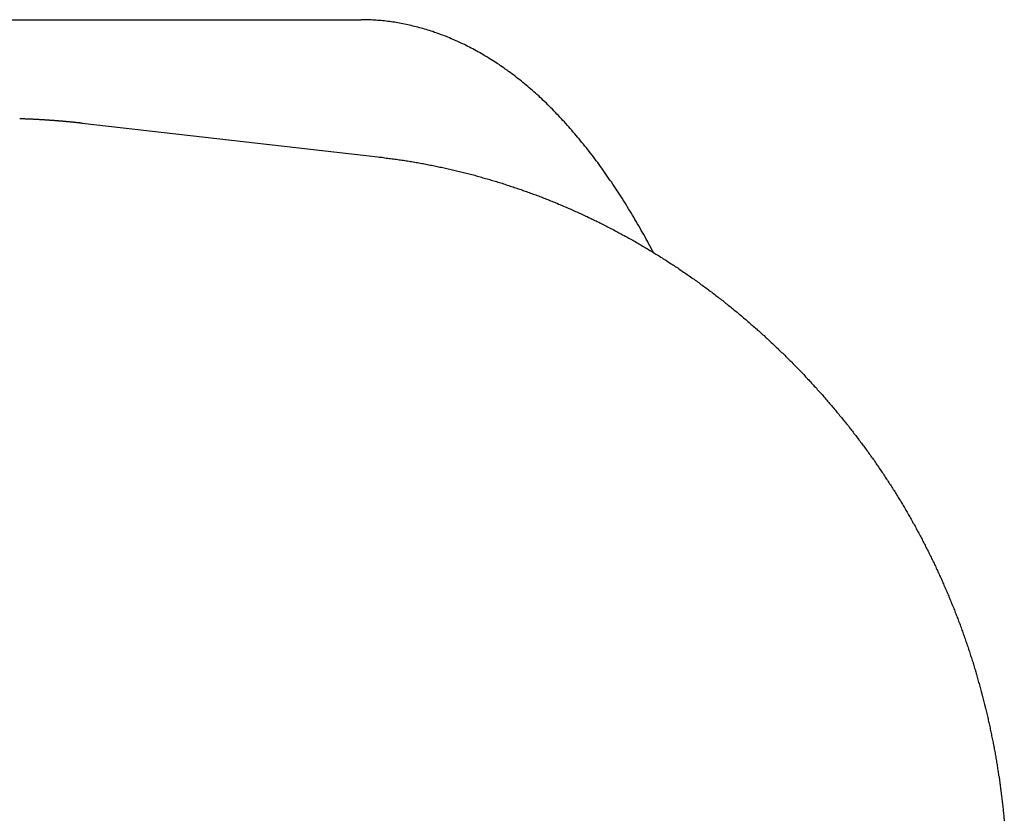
# Model space of a CAD drawing. Extents: x 668 to 3164, y 1007 to 2724.
# Tile 18 of 152: x 971.31 to 977.07, y 1753.92 to 1758.6. Entities that reach past the tile are written whole.
import ezdxf

# ---------------------------------------------------------------- set-up
doc = ezdxf.new("R2010")
doc.units = 0
doc.layers.add('KF_GRAVIS_12_RIGHT', color=7, linetype='CONTINUOUS')

# ---------------------------------------------------------------- blocks, each defined once
blk = doc.blocks.new('*U16')
at = {"layer": 'KF_GRAVIS_12_RIGHT'}
for p, q in [((140.8468, -494.5), (144.3803, -494.5)), ((142.7484, -495.106), (144.4776, -495.3026))]:
    blk.add_line(p, q, dxfattribs=at)
for points in [[(146.089, -495.862, 0), (146.082, -495.849, 0), (146.075, -495.836, 0), (146.068, -495.823, 0), (146.061, -495.809, 0), (146.054, -495.796, 0), (146.047, -495.783, 0), (146.04, -495.77, 0), (146.033, -495.757, 0), (146.025, -495.744, 0), (146.018, -495.732, 0), (146.011, -495.719, 0), (146.004, -495.706, 0), (145.996, -495.693, 0), (145.989, -495.681, 0), (145.981, -495.668, 0), (145.974, -495.655, 0), (145.967, -495.643, 0), (145.959, -495.63, 0), (145.952, -495.618, 0), (145.944, -495.606, 0), (145.936, -495.593, 0), (145.929, -495.581, 0), (145.921, -495.569, 0), (145.914, -495.557, 0), (145.906, -495.544, 0), (145.898, -495.532, 0), (145.89, -495.52, 0), (145.883, -495.508, 0), (145.875, -495.497, 0), (145.867, -495.485, 0), (145.859, -495.473, 0), (145.851, -495.461, 0), (145.843, -495.449, 0), (145.835, -495.438, 0), (145.827, -495.426, 0), (145.819, -495.415, 0), (145.811, -495.403, 0), (145.803, -495.392, 0), (145.795, -495.381, 0), (145.787, -495.369, 0), (145.779, -495.358, 0), (145.771, -495.347, 0), (145.763, -495.336, 0), (145.755, -495.325, 0), (145.746, -495.314, 0), (145.738, -495.303, 0), (145.73, -495.292, 0), (145.722, -495.281, 0), (145.713, -495.271, 0), (145.705, -495.26, 0), (145.697, -495.249, 0), (145.688, -495.239, 0), (145.68, -495.228, 0), (145.671, -495.218, 0), (145.663, -495.208, 0), (145.655, -495.197, 0), (145.646, -495.187, 0), (145.638, -495.177, 0), (145.629, -495.167, 0), (145.62, -495.157, 0), (145.612, -495.147, 0), (145.603, -495.137, 0), (145.595, -495.127, 0), (145.586, -495.118, 0), (145.577, -495.108, 0), (145.569, -495.098, 0), (145.56, -495.089, 0), (145.551, -495.079, 0), (145.542, -495.07, 0), (145.534, -495.061, 0), (145.525, -495.052, 0), (145.516, -495.042, 0), (145.507, -495.033, 0), (145.498, -495.024, 0), (145.489, -495.015, 0), (145.48, -495.006, 0), (145.471, -494.998, 0), (145.463, -494.989, 0), (145.454, -494.98, 0), (145.445, -494.972, 0), (145.436, -494.963, 0), (145.427, -494.955, 0), (145.418, -494.946, 0), (145.408, -494.938, 0), (145.399, -494.93, 0), (145.39, -494.922, 0), (145.381, -494.914, 0), (145.372, -494.906, 0), (145.363, -494.898, 0), (145.354, -494.89, 0), (145.344, -494.882, 0), (145.335, -494.875, 0), (145.326, -494.867, 0), (145.317, -494.86, 0), (145.308, -494.852, 0), (145.298, -494.845, 0), (145.289, -494.838, 0), (145.28, -494.831, 0), (145.27, -494.823, 0), (145.261, -494.816, 0), (145.252, -494.809, 0), (145.242, -494.803, 0), (145.233, -494.796, 0), (145.223, -494.789, 0), (145.214, -494.782, 0), (145.205, -494.776, 0), (145.195, -494.769, 0), (145.186, -494.763, 0), (145.176, -494.757, 0), (145.167, -494.75, 0), (145.157, -494.744, 0), (145.148, -494.738, 0), (145.138, -494.732, 0), (145.129, -494.726, 0), (145.119, -494.72, 0), (145.11, -494.715, 0), (145.1, -494.709, 0), (145.091, -494.703, 0), (145.081, -494.698, 0), (145.071, -494.692, 0), (145.062, -494.687, 0), (145.052, -494.682, 0), (145.043, -494.676, 0), (145.033, -494.671, 0), (145.023, -494.666, 0), (145.014, -494.661, 0), (145.004, -494.656, 0), (144.994, -494.651, 0), (144.985, -494.646, 0), (144.975, -494.642, 0), (144.965, -494.637, 0), (144.956, -494.633, 0), (144.946, -494.628, 0), (144.936, -494.624, 0), (144.926, -494.619, 0), (144.917, -494.615, 0), (144.907, -494.611, 0), (144.897, -494.607, 0), (144.887, -494.603, 0), (144.878, -494.599, 0), (144.868, -494.595, 0), (144.858, -494.591, 0), (144.848, -494.588, 0), (144.839, -494.584, 0), (144.829, -494.58, 0), (144.819, -494.577, 0), (144.809, -494.574, 0), (144.8, -494.57, 0), (144.79, -494.567, 0), (144.78, -494.564, 0), (144.77, -494.561, 0), (144.761, -494.558, 0), (144.751, -494.555, 0), (144.741, -494.552, 0), (144.731, -494.549, 0), (144.721, -494.547, 0), (144.712, -494.544, 0), (144.702, -494.541, 0), (144.692, -494.539, 0), (144.682, -494.537, 0), (144.672, -494.534, 0), (144.663, -494.532, 0), (144.653, -494.53, 0), (144.643, -494.528, 0), (144.633, -494.526, 0), (144.624, -494.524, 0), (144.614, -494.522, 0), (144.604, -494.52, 0), (144.594, -494.518, 0), (144.584, -494.517, 0), (144.575, -494.515, 0), (144.565, -494.514, 0), (144.555, -494.512, 0), (144.545, -494.511, 0), (144.536, -494.51, 0), (144.526, -494.509, 0), (144.516, -494.507, 0), (144.506, -494.506, 0), (144.497, -494.505, 0), (144.487, -494.505, 0), (144.477, -494.504, 0), (144.467, -494.503, 0), (144.458, -494.502, 0), (144.448, -494.502, 0), (144.438, -494.501, 0), (144.429, -494.501, 0), (144.419, -494.501, 0), (144.409, -494.5, 0), (144.4, -494.5, 0), (144.39, -494.5, 0), (144.38, -494.5, 0)], [(142.748, -495.106, 0), (142.746, -495.106, 0), (142.743, -495.105, 0), (142.74, -495.105, 0), (142.737, -495.105, 0), (142.734, -495.104, 0), (142.731, -495.104, 0), (142.728, -495.104, 0), (142.726, -495.103, 0), (142.723, -495.103, 0), (142.72, -495.103, 0), (142.717, -495.103, 0), (142.714, -495.102, 0), (142.711, -495.102, 0), (142.709, -495.102, 0), (142.706, -495.101, 0), (142.703, -495.101, 0), (142.7, -495.101, 0), (142.697, -495.1, 0), (142.694, -495.1, 0), (142.691, -495.1, 0), (142.689, -495.1, 0), (142.686, -495.099, 0), (142.683, -495.099, 0), (142.68, -495.099, 0), (142.677, -495.098, 0), (142.674, -495.098, 0), (142.671, -495.098, 0), (142.669, -495.098, 0), (142.666, -495.097, 0), (142.663, -495.097, 0), (142.66, -495.097, 0), (142.657, -495.097, 0), (142.654, -495.096, 0), (142.652, -495.096, 0), (142.649, -495.096, 0), (142.646, -495.096, 0), (142.643, -495.095, 0), (142.64, -495.095, 0), (142.637, -495.095, 0), (142.634, -495.094, 0), (142.632, -495.094, 0), (142.629, -495.094, 0), (142.626, -495.094, 0), (142.623, -495.093, 0), (142.62, -495.093, 0), (142.617, -495.093, 0), (142.614, -495.093, 0), (142.612, -495.093, 0), (142.609, -495.092, 0), (142.606, -495.092, 0), (142.603, -495.092, 0), (142.6, -495.092, 0), (142.597, -495.091, 0), (142.594, -495.091, 0), (142.592, -495.091, 0), (142.589, -495.091, 0), (142.586, -495.09, 0), (142.583, -495.09, 0), (142.58, -495.09, 0), (142.577, -495.09, 0), (142.574, -495.09, 0), (142.572, -495.089, 0), (142.569, -495.089, 0), (142.566, -495.089, 0), (142.563, -495.089, 0), (142.56, -495.089, 0), (142.557, -495.088, 0), (142.554, -495.088, 0), (142.552, -495.088, 0), (142.549, -495.088, 0), (142.546, -495.088, 0), (142.543, -495.087, 0), (142.54, -495.087, 0), (142.537, -495.087, 0), (142.534, -495.087, 0), (142.532, -495.087, 0), (142.529, -495.086, 0), (142.526, -495.086, 0), (142.523, -495.086, 0), (142.52, -495.086, 0), (142.517, -495.086, 0), (142.514, -495.086, 0), (142.512, -495.085, 0), (142.509, -495.085, 0), (142.506, -495.085, 0), (142.503, -495.085, 0), (142.5, -495.085, 0), (142.497, -495.084, 0), (142.494, -495.084, 0), (142.492, -495.084, 0), (142.489, -495.084, 0), (142.486, -495.084, 0), (142.483, -495.084, 0), (142.48, -495.084, 0), (142.477, -495.083, 0), (142.474, -495.083, 0), (142.472, -495.083, 0), (142.469, -495.083, 0), (142.466, -495.083, 0), (142.463, -495.083, 0), (142.46, -495.082, 0), (142.457, -495.082, 0), (142.454, -495.082, 0), (142.452, -495.082, 0), (142.449, -495.082, 0), (142.446, -495.082, 0), (142.443, -495.082, 0), (142.44, -495.082, 0), (142.437, -495.081, 0), (142.434, -495.081, 0), (142.432, -495.081, 0), (142.429, -495.081, 0), (142.426, -495.081, 0), (142.423, -495.081, 0), (142.42, -495.081, 0), (142.417, -495.081, 0), (142.414, -495.08, 0), (142.411, -495.08, 0), (142.409, -495.08, 0), (142.406, -495.08, 0), (142.403, -495.08, 0), (142.4, -495.08, 0), (142.397, -495.08, 0), (142.394, -495.08, 0), (142.391, -495.08, 0), (142.389, -495.08, 0), (142.386, -495.079, 0), (142.383, -495.079, 0)], [(144.478, -495.303, 0), (144.486, -495.304, 0), (144.494, -495.304, 0), (144.502, -495.305, 0), (144.511, -495.306, 0), (144.519, -495.308, 0), (144.527, -495.309, 0), (144.536, -495.31, 0), (144.544, -495.311, 0), (144.552, -495.312, 0), (144.561, -495.313, 0), (144.569, -495.314, 0), (144.577, -495.315, 0), (144.585, -495.316, 0), (144.594, -495.318, 0), (144.602, -495.319, 0), (144.61, -495.32, 0), (144.618, -495.321, 0), (144.627, -495.322, 0), (144.635, -495.324, 0), (144.643, -495.325, 0), (144.651, -495.326, 0), (144.66, -495.328, 0), (144.668, -495.329, 0), (144.676, -495.33, 0), (144.684, -495.332, 0), (144.693, -495.333, 0), (144.701, -495.335, 0), (144.709, -495.336, 0), (144.717, -495.338, 0), (144.726, -495.339, 0), (144.734, -495.341, 0), (144.742, -495.342, 0), (144.75, -495.344, 0), (144.759, -495.345, 0), (144.767, -495.347, 0), (144.775, -495.348, 0), (144.783, -495.35, 0), (144.791, -495.351, 0), (144.8, -495.353, 0), (144.808, -495.355, 0), (144.816, -495.356, 0), (144.824, -495.358, 0), (144.832, -495.36, 0), (144.84, -495.362, 0), (144.849, -495.363, 0), (144.857, -495.365, 0), (144.865, -495.367, 0), (144.873, -495.369, 0), (144.881, -495.37, 0), (144.889, -495.372, 0), (144.898, -495.374, 0), (144.906, -495.376, 0), (144.914, -495.378, 0), (144.922, -495.38, 0), (144.93, -495.382, 0), (144.938, -495.384, 0), (144.946, -495.386, 0), (144.955, -495.388, 0), (144.963, -495.39, 0), (144.971, -495.392, 0), (144.979, -495.394, 0), (144.987, -495.396, 0), (144.995, -495.398, 0), (145.003, -495.4, 0), (145.011, -495.402, 0), (145.019, -495.404, 0), (145.027, -495.406, 0), (145.036, -495.408, 0), (145.044, -495.41, 0), (145.052, -495.413, 0), (145.06, -495.415, 0), (145.068, -495.417, 0), (145.076, -495.419, 0), (145.084, -495.421, 0), (145.092, -495.424, 0), (145.1, -495.426, 0), (145.108, -495.428, 0), (145.116, -495.431, 0), (145.124, -495.433, 0), (145.132, -495.435, 0), (145.14, -495.438, 0), (145.148, -495.44, 0), (145.156, -495.442, 0), (145.164, -495.445, 0), (145.172, -495.447, 0), (145.18, -495.45, 0), (145.188, -495.452, 0), (145.196, -495.455, 0), (145.204, -495.457, 0), (145.212, -495.46, 0), (145.22, -495.462, 0), (145.228, -495.465, 0), (145.236, -495.467, 0), (145.244, -495.47, 0), (145.252, -495.473, 0), (145.26, -495.475, 0), (145.268, -495.478, 0), (145.275, -495.481, 0), (145.283, -495.483, 0), (145.291, -495.486, 0), (145.299, -495.489, 0), (145.307, -495.491, 0), (145.315, -495.494, 0), (145.323, -495.497, 0), (145.331, -495.5, 0), (145.339, -495.502, 0), (145.346, -495.505, 0), (145.354, -495.508, 0), (145.362, -495.511, 0), (145.37, -495.514, 0), (145.378, -495.517, 0), (145.386, -495.52, 0), (145.393, -495.522, 0), (145.401, -495.525, 0), (145.409, -495.528, 0), (145.417, -495.531, 0), (145.425, -495.534, 0), (145.433, -495.537, 0), (145.44, -495.54, 0), (145.448, -495.543, 0), (145.456, -495.546, 0), (145.464, -495.549, 0), (145.471, -495.552, 0), (145.479, -495.555, 0), (145.487, -495.559, 0), (145.495, -495.562, 0), (145.502, -495.565, 0), (145.51, -495.568, 0), (145.518, -495.571, 0), (145.526, -495.574, 0), (145.533, -495.578, 0), (145.541, -495.581, 0), (145.549, -495.584, 0), (145.556, -495.587, 0), (145.564, -495.591, 0), (145.572, -495.594, 0), (145.579, -495.597, 0), (145.587, -495.6, 0), (145.595, -495.604, 0), (145.602, -495.607, 0), (145.61, -495.61, 0), (145.618, -495.614, 0), (145.625, -495.617, 0), (145.633, -495.621, 0), (145.641, -495.624, 0), (145.648, -495.628, 0), (145.656, -495.631, 0), (145.663, -495.634, 0), (145.671, -495.638, 0), (145.678, -495.641, 0), (145.686, -495.645, 0), (145.694, -495.649, 0), (145.701, -495.652, 0), (145.709, -495.656, 0), (145.716, -495.659, 0), (145.724, -495.663, 0), (145.731, -495.666, 0), (145.739, -495.67, 0), (145.746, -495.674, 0), (145.754, -495.677, 0), (145.761, -495.681, 0), (145.769, -495.685, 0), (145.776, -495.688, 0), (145.784, -495.692, 0), (145.791, -495.696, 0), (145.799, -495.7, 0), (145.806, -495.703, 0), (145.814, -495.707, 0), (145.821, -495.711, 0), (145.828, -495.715, 0), (145.836, -495.719, 0), (145.843, -495.723, 0), (145.851, -495.726, 0), (145.858, -495.73, 0), (145.865, -495.734, 0), (145.873, -495.738, 0), (145.88, -495.742, 0), (145.887, -495.746, 0), (145.895, -495.75, 0), (145.902, -495.754, 0), (145.909, -495.758, 0), (145.917, -495.762, 0), (145.924, -495.766, 0), (145.931, -495.77, 0), (145.939, -495.774, 0), (145.946, -495.778, 0), (145.953, -495.782, 0), (145.961, -495.786, 0), (145.968, -495.79, 0), (145.975, -495.794, 0), (145.982, -495.798, 0), (145.99, -495.803, 0), (145.997, -495.807, 0), (146.004, -495.811, 0), (146.011, -495.815, 0), (146.018, -495.819, 0), (146.026, -495.824, 0), (146.033, -495.828, 0), (146.04, -495.832, 0), (146.047, -495.836, 0), (146.054, -495.841, 0), (146.061, -495.845, 0), (146.069, -495.849, 0), (146.076, -495.854, 0), (146.083, -495.858, 0), (146.09, -495.862, 0), (146.097, -495.867, 0), (146.104, -495.871, 0), (146.111, -495.875, 0), (146.118, -495.88, 0), (146.125, -495.884, 0), (146.133, -495.889, 0), (146.14, -495.893, 0), (146.147, -495.898, 0), (146.154, -495.902, 0), (146.161, -495.906, 0), (146.168, -495.911, 0), (146.175, -495.916, 0), (146.182, -495.92, 0), (146.189, -495.925, 0), (146.196, -495.929, 0), (146.203, -495.934, 0), (146.21, -495.938, 0), (146.217, -495.943, 0), (146.224, -495.948, 0), (146.231, -495.952, 0), (146.237, -495.957, 0), (146.244, -495.961, 0), (146.251, -495.966, 0), (146.258, -495.971, 0), (146.265, -495.976, 0), (146.272, -495.98, 0), (146.279, -495.985, 0), (146.286, -495.99, 0), (146.293, -495.994, 0), (146.299, -495.999, 0), (146.306, -496.004, 0), (146.313, -496.009, 0), (146.32, -496.014, 0), (146.327, -496.018, 0), (146.333, -496.023, 0), (146.34, -496.028, 0), (146.347, -496.033, 0), (146.354, -496.038, 0), (146.361, -496.043, 0), (146.367, -496.048, 0), (146.374, -496.053, 0), (146.381, -496.058, 0), (146.388, -496.062, 0), (146.394, -496.067, 0), (146.401, -496.072, 0), (146.408, -496.077, 0), (146.414, -496.082, 0), (146.421, -496.087, 0), (146.428, -496.092, 0), (146.434, -496.097, 0), (146.441, -496.102, 0), (146.448, -496.108, 0), (146.454, -496.113, 0), (146.461, -496.118, 0), (146.467, -496.123, 0), (146.474, -496.128, 0), (146.481, -496.133, 0), (146.487, -496.138, 0), (146.494, -496.143, 0), (146.5, -496.148, 0), (146.507, -496.154, 0), (146.513, -496.159, 0), (146.52, -496.164, 0), (146.526, -496.169, 0), (146.533, -496.175, 0), (146.539, -496.18, 0), (146.546, -496.185, 0), (146.552, -496.19, 0), (146.559, -496.196, 0), (146.565, -496.201, 0), (146.572, -496.206, 0), (146.578, -496.211, 0), (146.585, -496.217, 0), (146.591, -496.222, 0), (146.597, -496.227, 0), (146.604, -496.233, 0), (146.61, -496.238, 0), (146.616, -496.244, 0), (146.623, -496.249, 0), (146.629, -496.254, 0), (146.636, -496.26, 0), (146.642, -496.265, 0), (146.648, -496.271, 0), (146.655, -496.276, 0), (146.661, -496.282, 0), (146.667, -496.287, 0), (146.673, -496.293, 0), (146.68, -496.298, 0), (146.686, -496.304, 0), (146.692, -496.309, 0), (146.698, -496.315, 0), (146.705, -496.32, 0), (146.711, -496.326, 0), (146.717, -496.331, 0), (146.723, -496.337, 0), (146.729, -496.343, 0), (146.736, -496.348, 0), (146.742, -496.354, 0), (146.748, -496.36, 0), (146.754, -496.365, 0), (146.76, -496.371, 0), (146.766, -496.377, 0), (146.772, -496.382, 0), (146.778, -496.388, 0), (146.785, -496.394, 0), (146.791, -496.399, 0), (146.797, -496.405, 0), (146.803, -496.411, 0), (146.809, -496.417, 0), (146.815, -496.422, 0), (146.821, -496.428, 0), (146.827, -496.434, 0), (146.833, -496.44, 0), (146.839, -496.446, 0), (146.845, -496.451, 0), (146.851, -496.457, 0), (146.857, -496.463, 0), (146.863, -496.469, 0), (146.869, -496.475, 0), (146.875, -496.481, 0), (146.881, -496.487, 0), (146.886, -496.493, 0), (146.892, -496.498, 0), (146.898, -496.504, 0), (146.904, -496.51, 0), (146.91, -496.516, 0), (146.916, -496.522, 0), (146.922, -496.528, 0), (146.927, -496.534, 0), (146.933, -496.54, 0), (146.939, -496.546, 0), (146.945, -496.552, 0), (146.951, -496.558, 0), (146.956, -496.564, 0), (146.962, -496.57, 0), (146.968, -496.576, 0), (146.974, -496.582, 0), (146.979, -496.588, 0), (146.985, -496.595, 0), (146.991, -496.601, 0), (146.997, -496.607, 0), (147.002, -496.613, 0), (147.008, -496.619, 0), (147.014, -496.625, 0), (147.019, -496.631, 0), (147.025, -496.637, 0), (147.03, -496.644, 0), (147.036, -496.65, 0), (147.042, -496.656, 0), (147.047, -496.662, 0), (147.053, -496.668, 0), (147.058, -496.675, 0), (147.064, -496.681, 0), (147.07, -496.687, 0), (147.075, -496.693, 0), (147.081, -496.7, 0), (147.086, -496.706, 0), (147.092, -496.712, 0), (147.097, -496.719, 0), (147.103, -496.725, 0), (147.108, -496.731, 0), (147.114, -496.738, 0), (147.119, -496.744, 0), (147.124, -496.75, 0), (147.13, -496.757, 0), (147.135, -496.763, 0), (147.141, -496.769, 0), (147.146, -496.776, 0), (147.152, -496.782, 0), (147.157, -496.789, 0), (147.162, -496.795, 0), (147.168, -496.801, 0), (147.173, -496.808, 0), (147.178, -496.814, 0), (147.184, -496.821, 0), (147.189, -496.827, 0), (147.194, -496.834, 0)], [(147.194, -496.834, 0), (147.199, -496.84, 0), (147.204, -496.846, 0), (147.209, -496.852, 0), (147.214, -496.858, 0), (147.219, -496.864, 0), (147.224, -496.87, 0), (147.229, -496.876, 0), (147.233, -496.883, 0), (147.238, -496.889, 0), (147.243, -496.895, 0), (147.248, -496.901, 0), (147.253, -496.907, 0), (147.258, -496.913, 0), (147.262, -496.92, 0), (147.267, -496.926, 0), (147.272, -496.932, 0), (147.277, -496.938, 0), (147.281, -496.944, 0), (147.286, -496.951, 0), (147.291, -496.957, 0), (147.296, -496.963, 0), (147.3, -496.97, 0), (147.305, -496.976, 0), (147.31, -496.982, 0), (147.314, -496.988, 0), (147.319, -496.995, 0), (147.324, -497.001, 0), (147.328, -497.007, 0), (147.333, -497.014, 0), (147.338, -497.02, 0), (147.342, -497.026, 0), (147.347, -497.033, 0), (147.351, -497.039, 0), (147.356, -497.045, 0), (147.36, -497.052, 0), (147.365, -497.058, 0), (147.37, -497.065, 0), (147.374, -497.071, 0), (147.379, -497.077, 0), (147.383, -497.084, 0), (147.388, -497.09, 0), (147.392, -497.097, 0), (147.396, -497.103, 0), (147.401, -497.11, 0), (147.405, -497.116, 0), (147.41, -497.123, 0), (147.414, -497.129, 0), (147.419, -497.136, 0), (147.423, -497.142, 0), (147.427, -497.149, 0), (147.432, -497.155, 0), (147.436, -497.162, 0), (147.44, -497.168, 0), (147.445, -497.175, 0), (147.449, -497.181, 0), (147.453, -497.188, 0), (147.458, -497.194, 0), (147.462, -497.201, 0), (147.466, -497.207, 0), (147.47, -497.214, 0), (147.475, -497.221, 0), (147.479, -497.227, 0), (147.483, -497.234, 0), (147.487, -497.24, 0), (147.491, -497.247, 0), (147.496, -497.254, 0), (147.5, -497.26, 0), (147.504, -497.267, 0), (147.508, -497.274, 0), (147.512, -497.28, 0), (147.516, -497.287, 0), (147.52, -497.294, 0), (147.524, -497.3, 0), (147.528, -497.307, 0), (147.533, -497.314, 0), (147.537, -497.321, 0), (147.541, -497.327, 0), (147.545, -497.334, 0), (147.549, -497.341, 0), (147.553, -497.347, 0), (147.557, -497.354, 0), (147.561, -497.361, 0), (147.565, -497.368, 0), (147.569, -497.374, 0), (147.572, -497.381, 0), (147.576, -497.388, 0), (147.58, -497.395, 0), (147.584, -497.402, 0), (147.588, -497.408, 0), (147.592, -497.415, 0), (147.596, -497.422, 0), (147.6, -497.429, 0), (147.604, -497.436, 0), (147.607, -497.443, 0), (147.611, -497.449, 0), (147.615, -497.456, 0), (147.619, -497.463, 0), (147.623, -497.47, 0), (147.626, -497.477, 0), (147.63, -497.484, 0), (147.634, -497.491, 0), (147.637, -497.498, 0), (147.641, -497.504, 0), (147.645, -497.511, 0), (147.649, -497.518, 0), (147.652, -497.525, 0), (147.656, -497.532, 0), (147.66, -497.539, 0), (147.663, -497.546, 0), (147.667, -497.553, 0), (147.67, -497.56, 0), (147.674, -497.567, 0), (147.678, -497.574, 0), (147.681, -497.581, 0), (147.685, -497.588, 0), (147.688, -497.595, 0), (147.692, -497.602, 0), (147.695, -497.609, 0), (147.699, -497.616, 0), (147.702, -497.623, 0), (147.706, -497.63, 0), (147.709, -497.637, 0), (147.713, -497.644, 0), (147.716, -497.651, 0), (147.72, -497.658, 0), (147.723, -497.665, 0), (147.726, -497.672, 0), (147.73, -497.679, 0), (147.733, -497.686, 0), (147.736, -497.693, 0), (147.74, -497.701, 0), (147.743, -497.708, 0), (147.746, -497.715, 0), (147.75, -497.722, 0), (147.753, -497.729, 0), (147.756, -497.736, 0), (147.76, -497.743, 0), (147.763, -497.75, 0), (147.766, -497.757, 0), (147.769, -497.765, 0), (147.773, -497.772, 0), (147.776, -497.779, 0), (147.779, -497.786, 0), (147.782, -497.793, 0), (147.785, -497.8, 0), (147.788, -497.808, 0), (147.792, -497.815, 0), (147.795, -497.822, 0), (147.798, -497.829, 0), (147.801, -497.836, 0), (147.804, -497.844, 0), (147.807, -497.851, 0), (147.81, -497.858, 0), (147.813, -497.865, 0), (147.816, -497.872, 0), (147.819, -497.88, 0), (147.822, -497.887, 0), (147.825, -497.894, 0), (147.828, -497.901, 0), (147.831, -497.909, 0), (147.834, -497.916, 0), (147.837, -497.923, 0), (147.84, -497.93, 0), (147.843, -497.938, 0), (147.846, -497.945, 0), (147.849, -497.952, 0), (147.852, -497.96, 0), (147.854, -497.967, 0), (147.857, -497.974, 0), (147.86, -497.981, 0), (147.863, -497.989, 0), (147.866, -497.996, 0), (147.869, -498.003, 0), (147.871, -498.011, 0), (147.874, -498.018, 0), (147.877, -498.025, 0), (147.88, -498.033, 0), (147.882, -498.04, 0), (147.885, -498.047, 0), (147.888, -498.055, 0), (147.89, -498.062, 0), (147.893, -498.07, 0), (147.896, -498.077, 0), (147.898, -498.084, 0), (147.901, -498.092, 0), (147.904, -498.099, 0), (147.906, -498.106, 0), (147.909, -498.114, 0), (147.912, -498.121, 0), (147.914, -498.129, 0), (147.917, -498.136, 0), (147.919, -498.144, 0), (147.922, -498.151, 0), (147.924, -498.158, 0), (147.927, -498.166, 0), (147.929, -498.173, 0), (147.932, -498.181, 0), (147.934, -498.188, 0), (147.937, -498.196, 0), (147.939, -498.203, 0), (147.941, -498.21, 0), (147.944, -498.218, 0), (147.946, -498.225, 0), (147.949, -498.233, 0), (147.951, -498.24, 0), (147.953, -498.248, 0), (147.956, -498.255, 0), (147.958, -498.263, 0), (147.96, -498.27, 0), (147.963, -498.278, 0), (147.965, -498.285, 0), (147.967, -498.293, 0), (147.97, -498.3, 0), (147.972, -498.308, 0), (147.974, -498.315, 0), (147.976, -498.323, 0), (147.978, -498.33, 0), (147.981, -498.338, 0), (147.983, -498.345, 0), (147.985, -498.353, 0), (147.987, -498.361, 0), (147.989, -498.368, 0), (147.991, -498.376, 0), (147.994, -498.383, 0), (147.996, -498.391, 0), (147.998, -498.398, 0), (148, -498.406, 0), (148.002, -498.413, 0), (148.004, -498.421, 0), (148.006, -498.429, 0), (148.008, -498.436, 0), (148.01, -498.444, 0), (148.012, -498.451, 0), (148.014, -498.459, 0), (148.016, -498.466, 0), (148.018, -498.474, 0), (148.02, -498.482, 0), (148.022, -498.489, 0), (148.024, -498.497, 0), (148.026, -498.505, 0), (148.027, -498.512, 0), (148.029, -498.52, 0), (148.031, -498.527, 0), (148.033, -498.535, 0), (148.035, -498.543, 0), (148.037, -498.55, 0), (148.039, -498.558, 0), (148.04, -498.566, 0), (148.042, -498.573, 0), (148.044, -498.581, 0), (148.046, -498.588, 0), (148.047, -498.596, 0), (148.049, -498.604, 0), (148.051, -498.611, 0), (148.053, -498.619, 0), (148.054, -498.627, 0), (148.056, -498.634, 0), (148.058, -498.642, 0), (148.059, -498.65, 0), (148.061, -498.657, 0), (148.062, -498.665, 0), (148.064, -498.673, 0), (148.066, -498.68, 0), (148.067, -498.688, 0), (148.069, -498.696, 0), (148.07, -498.704, 0), (148.072, -498.711, 0), (148.073, -498.719, 0), (148.075, -498.727, 0), (148.076, -498.734, 0), (148.078, -498.742, 0), (148.079, -498.75, 0), (148.081, -498.757, 0), (148.082, -498.765, 0), (148.084, -498.773, 0), (148.085, -498.781, 0), (148.087, -498.788, 0), (148.088, -498.796, 0), (148.089, -498.804, 0), (148.091, -498.811, 0), (148.092, -498.819, 0), (148.093, -498.827, 0), (148.095, -498.835, 0), (148.096, -498.842, 0), (148.097, -498.85, 0), (148.099, -498.858, 0), (148.1, -498.866, 0), (148.101, -498.873, 0), (148.102, -498.881, 0), (148.104, -498.889, 0), (148.105, -498.897, 0), (148.106, -498.904, 0), (148.107, -498.912, 0), (148.108, -498.92, 0), (148.11, -498.928, 0), (148.111, -498.935, 0), (148.112, -498.943, 0), (148.113, -498.951, 0), (148.114, -498.959, 0), (148.115, -498.967, 0), (148.116, -498.974, 0), (148.117, -498.982, 0), (148.118, -498.99, 0), (148.119, -498.998, 0), (148.12, -499.005, 0), (148.121, -499.013, 0), (148.122, -499.021, 0), (148.123, -499.029, 0), (148.124, -499.037, 0), (148.125, -499.044, 0), (148.126, -499.052, 0), (148.127, -499.06, 0), (148.128, -499.068, 0), (148.129, -499.076, 0), (148.13, -499.083, 0), (148.131, -499.091, 0), (148.132, -499.099, 0), (148.133, -499.107, 0), (148.134, -499.115, 0), (148.134, -499.122, 0), (148.135, -499.13, 0), (148.136, -499.138, 0), (148.137, -499.146, 0), (148.138, -499.154, 0), (148.138, -499.162, 0), (148.139, -499.169, 0), (148.14, -499.177, 0), (148.141, -499.185, 0)]]:
    blk.add_polyline3d(points, dxfattribs=at)

msp = doc.modelspace()

# ---------------------------------------------------------------- block references
at = {"layer": 'KF_GRAVIS_12_RIGHT'}
msp.add_blockref('*U16', (828.9295, 2253.1013), dxfattribs=at)

doc.saveas('drawing.dxf')
